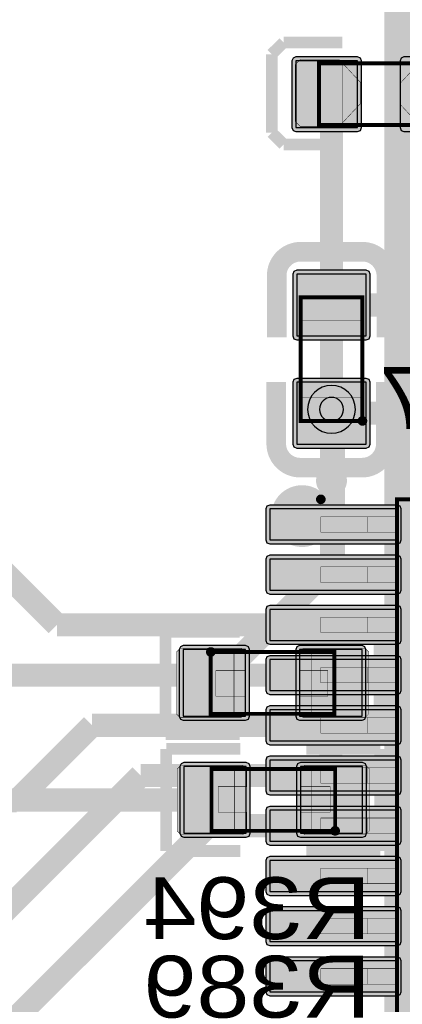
# Model space of a CAD drawing. Header units: millimetres. Extents: x -8 to 125, y -6 to 113.
# Tile 120 of 142: x 89.69 to 94.64, y 41.05 to 53.8. Entities that reach past the tile are written whole.
import ezdxf
from ezdxf.enums import TextEntityAlignment as Align

# ---------------------------------------------------------------- set-up
doc = ezdxf.new("R2010")
doc.units = ezdxf.units.MM
for name, color, linetype, true_color in [('Bottom Layer', 7, 'Continuous', 0x0000ff), ('Bottom Paste Mask Layer', 7, 'Continuous', 0x800000), ('Bottom Silkscreen Layer', 7, 'Continuous', 0x66cc33), ('Bottom Solder Mask Layer', 7, 'Continuous', 0xaa00ff), ('Component Marking Layer', 7, 'Continuous', 0x66ffcc), ('Component Shape Layer', 7, 'Continuous', 0x00cccc), ('Document Layer', 7, 'Continuous', 0xffffff), ('Hole Layer', 7, 'Continuous', 0x222222), ('Inner2', 7, 'Continuous', 0x008000), ('Multi-Layer', 7, 'Continuous', 0xc0c0c0), ('Pin Floating Layer', 7, 'Continuous', 0xff99ff), ('Pin Soldering Layer', 7, 'Continuous', 0xcc9999), ('Top Layer', 7, 'Continuous', 0xff0000), ('Top Paste Mask Layer', 7, 'Continuous', 0x808080), ('Top Silkscreen Layer', 7, 'Continuous', 0xffcc00), ('Top Solder Mask Layer', 7, 'Continuous', 0x800080)]:
    doc.layers.add(name, color=color, linetype=linetype, true_color=true_color)
doc.styles.get("Standard").update_dxf_attribs({"font": 'arial.ttf'})

msp = doc.modelspace()

# ---------------------------------------------------------------- hatches: boundary and pattern name
at = {"layer": 'Bottom Layer'}
for points in [[(93.264, 53.264), (93.264, 52.4), (94.064, 52.4), (94.064, 53.264)], [(91.808, 45.644), (91.808, 44.78), (92.614, 44.78), (92.614, 45.644)], [(93.314, 45.644), (93.314, 44.78), (94.121, 44.78), (94.121, 45.644)], [(92.623, 43.265), (92.623, 44.129), (91.816, 44.129), (91.816, 43.265)], [(94.129, 43.265), (94.129, 44.129), (93.323, 44.129), (93.323, 43.265)]]:
    msp.add_hatch(color=256, dxfattribs=at).paths.add_polyline_path(points)
at = {"layer": 'Bottom Paste Mask Layer'}
for points in [[(94.1, 52.986), (94.1, 52.71), (93.826, 52.416), (93.322, 52.416), (93.258, 52.48), (93.258, 53.216), (93.322, 53.28), (93.826, 53.28)], [(94.616, 52.975), (94.616, 52.699), (94.89, 52.405), (95.393, 52.405), (95.457, 52.469), (95.457, 53.205), (95.393, 53.269), (94.89, 53.269)], [(92.609, 44.812), (92.609, 45.04), (92.229, 45.04), (92.229, 45.37), (92.609, 45.37), (92.609, 45.612), (92.559, 45.662), (91.769, 45.662), (91.719, 45.612), (91.719, 44.812), (91.769, 44.762), (92.559, 44.762)], [(94.159, 44.762), (93.359, 44.762), (93.309, 44.812), (93.309, 45.04), (93.679, 45.04), (93.679, 45.37), (93.309, 45.37), (93.309, 45.612), (93.359, 45.662), (94.159, 45.662), (94.209, 45.612), (94.209, 44.812)], [(91.778, 44.147), (92.578, 44.147), (92.628, 44.097), (92.628, 43.869), (92.258, 43.869), (92.258, 43.539), (92.628, 43.539), (92.628, 43.297), (92.578, 43.247), (91.778, 43.247), (91.728, 43.297), (91.728, 44.097)], [(93.328, 44.097), (93.328, 43.869), (93.708, 43.869), (93.708, 43.539), (93.328, 43.539), (93.328, 43.297), (93.378, 43.247), (94.168, 43.247), (94.218, 43.297), (94.218, 44.097), (94.168, 44.147), (93.378, 44.147)]]:
    msp.add_hatch(color=256, dxfattribs=at).paths.add_polyline_path(points)
at = {"layer": 'Bottom Solder Mask Layer'}
for points in [[(93.213, 53.264), (93.213, 52.4), (93.228, 52.364), (93.264, 52.349), (94.064, 52.349), (94.1, 52.364), (94.115, 52.4), (94.115, 53.264), (94.1, 53.3), (94.064, 53.315), (93.264, 53.315), (93.228, 53.3)], [(94.613, 53.264), (94.613, 52.4), (94.628, 52.364), (94.664, 52.349), (95.464, 52.349), (95.5, 52.364), (95.515, 52.4), (95.515, 53.264), (95.5, 53.3), (95.464, 53.315), (94.664, 53.315), (94.628, 53.3)], [(91.757, 45.644), (91.757, 44.78), (91.772, 44.744), (91.808, 44.729), (92.614, 44.729), (92.65, 44.744), (92.665, 44.78), (92.665, 45.644), (92.65, 45.68), (92.614, 45.695), (91.808, 45.695), (91.772, 45.68)], [(93.264, 45.644), (93.264, 44.78), (93.278, 44.744), (93.314, 44.729), (94.121, 44.729), (94.157, 44.744), (94.172, 44.78), (94.172, 45.644), (94.157, 45.68), (94.121, 45.695), (93.314, 45.695), (93.278, 45.68)], [(92.673, 43.265), (92.673, 44.129), (92.659, 44.165), (92.623, 44.18), (91.816, 44.18), (91.78, 44.165), (91.765, 44.129), (91.765, 43.265), (91.78, 43.229), (91.816, 43.214), (92.623, 43.214), (92.659, 43.229)], [(94.18, 43.265), (94.18, 44.129), (94.165, 44.165), (94.129, 44.18), (93.323, 44.18), (93.287, 44.165), (93.272, 44.129), (93.272, 43.265), (93.287, 43.229), (93.323, 43.214), (94.129, 43.214), (94.165, 43.229)]]:
    msp.add_hatch(color=256, dxfattribs=at).paths.add_polyline_path(points)
at = {"layer": 'Component Marking Layer'}
for points in [[(94.066, 48.603, 1), (94.186, 48.603, 1)], [(93.528, 47.588, 1), (93.648, 47.588, 1)], [(92.104, 45.612, 1), (92.224, 45.612, 1)], [(93.713, 43.297, 1), (93.833, 43.297, 1)]]:
    msp.add_hatch(color=256, dxfattribs=at).paths.add_polyline_path(points)
at = {"layer": 'Pin Floating Layer'}
for points in [[(94.186, 47.363), (94.186, 47.163), (94.586, 47.163), (94.586, 47.363)], [(94.186, 46.713), (94.186, 46.513), (94.586, 46.513), (94.586, 46.713)], [(94.186, 46.063), (94.186, 45.863), (94.586, 45.863), (94.586, 46.063)], [(94.186, 45.413), (94.186, 45.213), (94.586, 45.213), (94.586, 45.413)], [(94.186, 44.763), (94.186, 44.563), (94.586, 44.563), (94.586, 44.763)], [(94.186, 44.113), (94.186, 43.913), (94.586, 43.913), (94.586, 44.113)], [(94.186, 43.463), (94.186, 43.263), (94.586, 43.263), (94.586, 43.463)], [(94.186, 42.813), (94.186, 42.613), (94.586, 42.613), (94.586, 42.813)], [(94.186, 42.163), (94.186, 41.963), (94.586, 41.963), (94.586, 42.163)], [(94.186, 41.513), (94.186, 41.313), (94.586, 41.313), (94.586, 41.513)]]:
    msp.add_hatch(color=256, dxfattribs=at).paths.add_polyline_path(points)
at = {"layer": 'Pin Soldering Layer'}
for points in [[(93.564, 52.432), (93.864, 52.432), (93.864, 53.232), (93.564, 53.232)], [(94.126, 50.203), (93.326, 50.203), (93.326, 49.903), (94.126, 49.903)], [(94.126, 48.603), (93.326, 48.603), (93.326, 48.903), (94.126, 48.903)], [(94.188, 47.363), (94.188, 47.163), (93.588, 47.163), (93.588, 47.363)], [(94.188, 46.713), (94.188, 46.513), (93.588, 46.513), (93.588, 46.713)], [(94.188, 46.063), (94.188, 45.863), (93.588, 45.863), (93.588, 46.063)], [(92.164, 45.612), (92.164, 44.812), (92.464, 44.812), (92.464, 45.612)], [(93.764, 45.612), (93.764, 44.812), (93.464, 44.812), (93.464, 45.612)], [(94.188, 45.413), (94.188, 45.213), (93.588, 45.213), (93.588, 45.413)], [(94.188, 44.763), (94.188, 44.563), (93.588, 44.563), (93.588, 44.763)], [(92.173, 43.297), (92.173, 44.097), (92.473, 44.097), (92.473, 43.297)], [(93.773, 43.297), (93.773, 44.097), (93.473, 44.097), (93.473, 43.297)], [(94.188, 44.113), (94.188, 43.913), (93.588, 43.913), (93.588, 44.113)], [(94.188, 43.463), (94.188, 43.263), (93.588, 43.263), (93.588, 43.463)], [(94.188, 42.813), (94.188, 42.613), (93.588, 42.613), (93.588, 42.813)], [(94.188, 42.163), (94.188, 41.963), (93.588, 41.963), (93.588, 42.163)], [(94.188, 41.513), (94.188, 41.313), (93.588, 41.313), (93.588, 41.513)]]:
    msp.add_hatch(color=256, dxfattribs=at).paths.add_polyline_path(points)
at = {"layer": 'Top Layer'}
for points in [[(93.276, 49.703), (94.176, 49.703), (94.176, 50.503), (93.276, 50.503)], [(93.276, 48.303), (94.176, 48.303), (94.176, 49.103), (93.276, 49.103)], [(94.577, 47.463), (92.927, 47.463), (92.927, 47.063), (94.577, 47.063)], [(94.577, 46.813), (92.927, 46.813), (92.927, 46.413), (94.577, 46.413)], [(94.577, 46.163), (92.927, 46.163), (92.927, 45.763), (94.577, 45.763)], [(94.577, 45.513), (92.927, 45.513), (92.927, 45.113), (94.577, 45.113)], [(94.577, 44.863), (92.927, 44.863), (92.927, 44.463), (94.577, 44.463)], [(94.577, 44.213), (92.927, 44.213), (92.927, 43.813), (94.577, 43.813)], [(94.577, 43.563), (92.927, 43.563), (92.927, 43.163), (94.577, 43.163)], [(94.577, 42.913), (92.927, 42.913), (92.927, 42.513), (94.577, 42.513)], [(94.577, 42.263), (92.927, 42.263), (92.927, 41.863), (94.577, 41.863)], [(94.577, 41.613), (92.927, 41.613), (92.927, 41.213), (94.577, 41.213)]]:
    msp.add_hatch(color=256, dxfattribs=at).paths.add_polyline_path(points)
at = {"layer": 'Top Paste Mask Layer'}
for points in [[(93.276, 49.703), (94.176, 49.703), (94.176, 50.503), (93.276, 50.503)], [(93.276, 48.303), (94.176, 48.303), (94.176, 49.103), (93.276, 49.103)], [(94.577, 47.463), (92.927, 47.463), (92.927, 47.063), (94.577, 47.063)], [(94.577, 46.813), (92.927, 46.813), (92.927, 46.413), (94.577, 46.413)], [(94.577, 46.163), (92.927, 46.163), (92.927, 45.763), (94.577, 45.763)], [(94.577, 45.513), (92.927, 45.513), (92.927, 45.113), (94.577, 45.113)], [(94.577, 44.863), (92.927, 44.863), (92.927, 44.463), (94.577, 44.463)], [(94.577, 44.213), (92.927, 44.213), (92.927, 43.813), (94.577, 43.813)], [(94.577, 43.563), (92.927, 43.563), (92.927, 43.163), (94.577, 43.163)], [(94.577, 42.913), (92.927, 42.913), (92.927, 42.513), (94.577, 42.513)], [(94.577, 42.263), (92.927, 42.263), (92.927, 41.863), (94.577, 41.863)], [(94.577, 41.613), (92.927, 41.613), (92.927, 41.213), (94.577, 41.213)]]:
    msp.add_hatch(color=256, dxfattribs=at).paths.add_polyline_path(points)
at = {"layer": 'Top Solder Mask Layer'}
for points in [[(93.276, 49.652), (94.176, 49.652), (94.212, 49.667), (94.227, 49.703), (94.227, 50.503), (94.212, 50.539), (94.176, 50.554), (93.276, 50.554), (93.24, 50.539), (93.225, 50.503), (93.225, 49.703), (93.24, 49.667)], [(93.276, 48.252), (94.176, 48.252), (94.212, 48.267), (94.227, 48.303), (94.227, 49.103), (94.212, 49.139), (94.176, 49.154), (93.276, 49.154), (93.24, 49.139), (93.225, 49.103), (93.225, 48.303), (93.24, 48.267)], [(94.577, 47.514), (92.927, 47.514), (92.891, 47.499), (92.876, 47.463), (92.876, 47.063), (92.891, 47.027), (92.927, 47.012), (94.577, 47.012), (94.613, 47.027), (94.627, 47.063), (94.627, 47.463), (94.613, 47.499)], [(94.577, 46.864), (92.927, 46.864), (92.891, 46.849), (92.876, 46.813), (92.876, 46.413), (92.891, 46.377), (92.927, 46.362), (94.577, 46.362), (94.613, 46.377), (94.627, 46.413), (94.627, 46.813), (94.613, 46.849)], [(94.577, 46.214), (92.927, 46.214), (92.891, 46.199), (92.876, 46.163), (92.876, 45.763), (92.891, 45.727), (92.927, 45.712), (94.577, 45.712), (94.613, 45.727), (94.627, 45.763), (94.627, 46.163), (94.613, 46.199)], [(94.577, 45.564), (92.927, 45.564), (92.891, 45.549), (92.876, 45.513), (92.876, 45.113), (92.891, 45.077), (92.927, 45.062), (94.577, 45.062), (94.613, 45.077), (94.627, 45.113), (94.627, 45.513), (94.613, 45.549)], [(94.577, 44.914), (92.927, 44.914), (92.891, 44.899), (92.876, 44.863), (92.876, 44.463), (92.891, 44.427), (92.927, 44.412), (94.577, 44.412), (94.613, 44.427), (94.627, 44.463), (94.627, 44.863), (94.613, 44.899)], [(94.577, 44.264), (92.927, 44.264), (92.891, 44.249), (92.876, 44.213), (92.876, 43.813), (92.891, 43.777), (92.927, 43.762), (94.577, 43.762), (94.613, 43.777), (94.627, 43.813), (94.627, 44.213), (94.613, 44.249)], [(94.577, 43.614), (92.927, 43.614), (92.891, 43.599), (92.876, 43.563), (92.876, 43.163), (92.891, 43.127), (92.927, 43.112), (94.577, 43.112), (94.613, 43.127), (94.627, 43.163), (94.627, 43.563), (94.613, 43.599)], [(94.577, 42.964), (92.927, 42.964), (92.891, 42.949), (92.876, 42.913), (92.876, 42.513), (92.891, 42.477), (92.927, 42.462), (94.577, 42.462), (94.613, 42.477), (94.627, 42.513), (94.627, 42.913), (94.613, 42.949)], [(94.577, 42.314), (92.927, 42.314), (92.891, 42.299), (92.876, 42.263), (92.876, 41.863), (92.891, 41.827), (92.927, 41.812), (94.577, 41.812), (94.613, 41.827), (94.627, 41.863), (94.627, 42.263), (94.613, 42.299)], [(94.577, 41.664), (92.927, 41.664), (92.891, 41.649), (92.876, 41.613), (92.876, 41.213), (92.891, 41.177), (92.927, 41.162), (94.577, 41.162), (94.613, 41.177), (94.627, 41.213), (94.627, 41.613), (94.613, 41.649)]]:
    msp.add_hatch(color=256, dxfattribs=at).paths.add_polyline_path(points)

# ---------------------------------------------------------------- linework, layer by layer
at = {"layer": 'Bottom Layer'}
for points in [[(93.264, 53.264), (93.264, 52.4), (94.064, 52.4), (94.064, 53.264)], [(91.808, 45.644), (91.808, 44.78), (92.614, 44.78), (92.614, 45.644)], [(93.314, 45.644), (93.314, 44.78), (94.121, 44.78), (94.121, 45.644)], [(92.623, 43.265), (92.623, 44.129), (91.816, 44.129), (91.816, 43.265)], [(94.129, 43.265), (94.129, 44.129), (93.323, 44.129), (93.323, 43.265)]]:
    msp.add_lwpolyline(points, close=True, dxfattribs=at)
at = {"layer": 'Bottom Layer', "const_width": 0.3}
for points in [[(93.664, 52.832), (93.726, 52.77)], [(93.726, 52.77), (93.726, 48.753)], [(93.726, 46.727), (93.726, 48.753)], [(92.211, 45.212), (93.726, 46.727)], [(93.718, 45.212), (93.718, 43.705)], [(82.712, 43.697), (92.219, 43.697)], [(93.718, 43.705), (93.726, 43.697)], [(93.726, 43.52), (93.726, 43.697)], [(93.798, 43.448), (93.726, 43.52)], [(95.576, 43.448), (93.798, 43.448)]]:
    msp.add_lwpolyline(points, dxfattribs=at)
at = {"layer": 'Bottom Paste Mask Layer', "const_width": 0.00508}
for points in [[(94.1, 52.986), (94.1, 52.71), (93.826, 52.416), (93.322, 52.416), (93.258, 52.48), (93.258, 53.216), (93.322, 53.28), (93.826, 53.28)], [(94.1, 52.986), (94.1, 52.71), (93.826, 52.416), (93.322, 52.416), (93.258, 52.48), (93.258, 53.216), (93.322, 53.28), (93.826, 53.28)], [(94.616, 52.975), (94.616, 52.699), (94.89, 52.405), (95.393, 52.405), (95.457, 52.469), (95.457, 53.205), (95.393, 53.269), (94.89, 53.269)], [(94.616, 52.975), (94.616, 52.699), (94.89, 52.405), (95.393, 52.405), (95.457, 52.469), (95.457, 53.205), (95.393, 53.269), (94.89, 53.269)], [(92.609, 44.812), (92.609, 45.04), (92.229, 45.04), (92.229, 45.37), (92.609, 45.37), (92.609, 45.612), (92.559, 45.662), (91.769, 45.662), (91.719, 45.612), (91.719, 44.812), (91.769, 44.762), (92.559, 44.762)], [(92.609, 44.812), (92.609, 45.04), (92.229, 45.04), (92.229, 45.37), (92.609, 45.37), (92.609, 45.612), (92.559, 45.662), (91.769, 45.662), (91.719, 45.612), (91.719, 44.812), (91.769, 44.762), (92.559, 44.762)], [(94.159, 44.762), (93.359, 44.762), (93.309, 44.812), (93.309, 45.04), (93.679, 45.04), (93.679, 45.37), (93.309, 45.37), (93.309, 45.612), (93.359, 45.662), (94.159, 45.662), (94.209, 45.612), (94.209, 44.812)], [(94.159, 44.762), (93.359, 44.762), (93.309, 44.812), (93.309, 45.04), (93.679, 45.04), (93.679, 45.37), (93.309, 45.37), (93.309, 45.612), (93.359, 45.662), (94.159, 45.662), (94.209, 45.612), (94.209, 44.812)], [(91.778, 44.147), (92.578, 44.147), (92.628, 44.097), (92.628, 43.869), (92.258, 43.869), (92.258, 43.539), (92.628, 43.539), (92.628, 43.297), (92.578, 43.247), (91.778, 43.247), (91.728, 43.297), (91.728, 44.097)], [(91.778, 44.147), (92.578, 44.147), (92.628, 44.097), (92.628, 43.869), (92.258, 43.869), (92.258, 43.539), (92.628, 43.539), (92.628, 43.297), (92.578, 43.247), (91.778, 43.247), (91.728, 43.297), (91.728, 44.097)], [(93.328, 44.097), (93.328, 43.869), (93.708, 43.869), (93.708, 43.539), (93.328, 43.539), (93.328, 43.297), (93.378, 43.247), (94.168, 43.247), (94.218, 43.297), (94.218, 44.097), (94.168, 44.147), (93.378, 44.147)], [(93.328, 44.097), (93.328, 43.869), (93.708, 43.869), (93.708, 43.539), (93.328, 43.539), (93.328, 43.297), (93.378, 43.247), (94.168, 43.247), (94.218, 43.297), (94.218, 44.097), (94.168, 44.147), (93.378, 44.147)]]:
    msp.add_lwpolyline(points, close=True, dxfattribs=at)
at = {"layer": 'Bottom Silkscreen Layer', "const_width": 0.152}
for points in [[(93.106, 53.502), (92.953, 53.35)], [(93.106, 53.502), (92.953, 53.35)], [(93.106, 53.502), (93.868, 53.502)], [(93.106, 53.502), (93.868, 53.502)], [(92.953, 53.35), (92.953, 52.333)], [(92.953, 53.35), (92.953, 52.333)], [(92.953, 52.333), (93.106, 52.181)], [(92.953, 52.333), (93.106, 52.181)], [(93.106, 52.181), (93.868, 52.181)], [(93.106, 52.181), (93.868, 52.181)], [(92.538, 45.873), (91.579, 45.873)], [(91.579, 45.873), (91.579, 44.551)], [(92.538, 45.873), (91.579, 45.873)], [(91.579, 45.873), (91.579, 44.551)], [(93.39, 45.873), (94.349, 45.873)], [(93.39, 45.873), (94.349, 45.873)], [(94.349, 45.873), (94.349, 44.551)], [(94.349, 45.873), (94.349, 44.551)], [(91.579, 44.551), (92.538, 44.551)], [(91.579, 44.551), (92.538, 44.551)], [(94.349, 44.551), (93.39, 44.551)], [(94.349, 44.551), (93.39, 44.551)], [(91.588, 43.036), (91.588, 44.357)], [(91.588, 44.357), (92.547, 44.357)], [(91.588, 43.036), (91.588, 44.357)], [(91.588, 44.357), (92.547, 44.357)], [(94.358, 44.357), (93.399, 44.357)], [(94.358, 44.357), (93.399, 44.357)], [(94.358, 43.036), (94.358, 44.357)], [(94.358, 43.036), (94.358, 44.357)], [(92.547, 43.036), (91.588, 43.036)], [(92.547, 43.036), (91.588, 43.036)], [(93.399, 43.036), (94.358, 43.036)], [(93.399, 43.036), (94.358, 43.036)]]:
    msp.add_lwpolyline(points, dxfattribs=at)
at = {"layer": 'Bottom Solder Mask Layer'}
for points in [[(93.213, 53.264), (93.213, 52.4), (93.228, 52.364), (93.264, 52.349), (94.064, 52.349), (94.1, 52.364), (94.115, 52.4), (94.115, 53.264), (94.1, 53.3), (94.064, 53.315), (93.264, 53.315), (93.228, 53.3)], [(94.613, 53.264), (94.613, 52.4), (94.628, 52.364), (94.664, 52.349), (95.464, 52.349), (95.5, 52.364), (95.515, 52.4), (95.515, 53.264), (95.5, 53.3), (95.464, 53.315), (94.664, 53.315), (94.628, 53.3)], [(91.757, 45.644), (91.757, 44.78), (91.772, 44.744), (91.808, 44.729), (92.614, 44.729), (92.65, 44.744), (92.665, 44.78), (92.665, 45.644), (92.65, 45.68), (92.614, 45.695), (91.808, 45.695), (91.772, 45.68)], [(93.264, 45.644), (93.264, 44.78), (93.278, 44.744), (93.314, 44.729), (94.121, 44.729), (94.157, 44.744), (94.172, 44.78), (94.172, 45.644), (94.157, 45.68), (94.121, 45.695), (93.314, 45.695), (93.278, 45.68)], [(92.673, 43.265), (92.673, 44.129), (92.659, 44.165), (92.623, 44.18), (91.816, 44.18), (91.78, 44.165), (91.765, 44.129), (91.765, 43.265), (91.78, 43.229), (91.816, 43.214), (92.623, 43.214), (92.659, 43.229)], [(94.18, 43.265), (94.18, 44.129), (94.165, 44.165), (94.129, 44.18), (93.323, 44.18), (93.287, 44.165), (93.272, 44.129), (93.272, 43.265), (93.287, 43.229), (93.323, 43.214), (94.129, 43.214), (94.165, 43.229)]]:
    msp.add_lwpolyline(points, close=True, dxfattribs=at)
at = {"layer": 'Component Marking Layer', "const_width": 0.00508}
for points in [[(94.066, 48.603, 1), (94.186, 48.603, 1)], [(93.528, 47.588, 1), (93.648, 47.588, 1)], [(92.104, 45.612, 1), (92.224, 45.612, 1)], [(93.713, 43.297, 1), (93.833, 43.297, 1)]]:
    msp.add_lwpolyline(points, format="xyb", close=True, dxfattribs=at)
at = {"layer": 'Component Shape Layer', "const_width": 0.0508}
for points in [[(93.564, 52.432), (95.164, 52.432), (95.164, 53.232), (93.564, 53.232)], [(93.564, 52.432), (95.164, 52.432), (95.164, 53.232), (93.564, 53.232)], [(94.126, 48.603), (93.326, 48.603), (93.326, 50.203), (94.126, 50.203)], [(94.126, 48.603), (93.326, 48.603), (93.326, 50.203), (94.126, 50.203)], [(98.974, 47.588), (98.974, 39.788), (94.574, 39.788), (94.574, 47.588)], [(98.974, 47.588), (98.974, 39.788), (94.574, 39.788), (94.574, 47.588)], [(92.164, 45.612), (92.164, 44.812), (93.764, 44.812), (93.764, 45.612)], [(92.164, 45.612), (92.164, 44.812), (93.764, 44.812), (93.764, 45.612)], [(93.773, 43.297), (93.773, 44.097), (92.173, 44.097), (92.173, 43.297)], [(93.773, 43.297), (93.773, 44.097), (92.173, 44.097), (92.173, 43.297)]]:
    msp.add_lwpolyline(points, close=True, dxfattribs=at)
at = {"layer": 'Document Layer', "const_width": 0.4}
msp.add_lwpolyline([(93.145, 47.371, 1), (93.545, 47.371, 1)], format="xyb", close=True, dxfattribs=at)
msp.add_lwpolyline([(93.145, 47.371, 1), (93.545, 47.371, 1)], format="xyb", close=True, dxfattribs=at)
at = {"layer": 'Hole Layer'}
msp.add_lwpolyline([(93.571, 48.753, 1), (93.881, 48.753), (93.881, 48.753, 1), (93.571, 48.753)], format="xyb", dxfattribs=at)
at = {"layer": 'Inner2', "const_width": 1.5}
for points in [[(95.161, 68.705), (95.161, 52.91)], [(95.161, 52.91), (95.161, 32.93)]]:
    msp.add_lwpolyline(points, dxfattribs=at)
at = {"layer": 'Multi-Layer'}
msp.add_lwpolyline([(93.416, 48.753, 1), (94.036, 48.753), (94.036, 48.753, 1), (93.416, 48.753)], format="xyb", dxfattribs=at)
at = {"layer": 'Pin Floating Layer', "const_width": 0.00508}
for points in [[(94.186, 47.363), (94.186, 47.163), (94.586, 47.163), (94.586, 47.363)], [(94.186, 47.363), (94.186, 47.163), (94.586, 47.163), (94.586, 47.363)], [(94.186, 46.713), (94.186, 46.513), (94.586, 46.513), (94.586, 46.713)], [(94.186, 46.713), (94.186, 46.513), (94.586, 46.513), (94.586, 46.713)], [(94.186, 46.063), (94.186, 45.863), (94.586, 45.863), (94.586, 46.063)], [(94.186, 46.063), (94.186, 45.863), (94.586, 45.863), (94.586, 46.063)], [(94.186, 45.413), (94.186, 45.213), (94.586, 45.213), (94.586, 45.413)], [(94.186, 45.413), (94.186, 45.213), (94.586, 45.213), (94.586, 45.413)], [(94.186, 44.763), (94.186, 44.563), (94.586, 44.563), (94.586, 44.763)], [(94.186, 44.763), (94.186, 44.563), (94.586, 44.563), (94.586, 44.763)], [(94.186, 44.113), (94.186, 43.913), (94.586, 43.913), (94.586, 44.113)], [(94.186, 44.113), (94.186, 43.913), (94.586, 43.913), (94.586, 44.113)], [(94.186, 43.463), (94.186, 43.263), (94.586, 43.263), (94.586, 43.463)], [(94.186, 43.463), (94.186, 43.263), (94.586, 43.263), (94.586, 43.463)], [(94.186, 42.813), (94.186, 42.613), (94.586, 42.613), (94.586, 42.813)], [(94.186, 42.813), (94.186, 42.613), (94.586, 42.613), (94.586, 42.813)], [(94.186, 42.163), (94.186, 41.963), (94.586, 41.963), (94.586, 42.163)], [(94.186, 42.163), (94.186, 41.963), (94.586, 41.963), (94.586, 42.163)], [(94.186, 41.513), (94.186, 41.313), (94.586, 41.313), (94.586, 41.513)], [(94.186, 41.513), (94.186, 41.313), (94.586, 41.313), (94.586, 41.513)]]:
    msp.add_lwpolyline(points, close=True, dxfattribs=at)
at = {"layer": 'Pin Soldering Layer', "const_width": 0.00508}
for points in [[(93.564, 52.432), (93.864, 52.432), (93.864, 53.232), (93.564, 53.232)], [(93.564, 52.432), (93.864, 52.432), (93.864, 53.232), (93.564, 53.232)], [(94.126, 50.203), (93.326, 50.203), (93.326, 49.903), (94.126, 49.903)], [(94.126, 50.203), (93.326, 50.203), (93.326, 49.903), (94.126, 49.903)], [(94.126, 48.603), (93.326, 48.603), (93.326, 48.903), (94.126, 48.903)], [(94.126, 48.603), (93.326, 48.603), (93.326, 48.903), (94.126, 48.903)], [(94.188, 47.363), (94.188, 47.163), (93.588, 47.163), (93.588, 47.363)], [(94.188, 47.363), (94.188, 47.163), (93.588, 47.163), (93.588, 47.363)], [(94.188, 46.713), (94.188, 46.513), (93.588, 46.513), (93.588, 46.713)], [(94.188, 46.713), (94.188, 46.513), (93.588, 46.513), (93.588, 46.713)], [(94.188, 46.063), (94.188, 45.863), (93.588, 45.863), (93.588, 46.063)], [(94.188, 46.063), (94.188, 45.863), (93.588, 45.863), (93.588, 46.063)], [(92.164, 45.612), (92.164, 44.812), (92.464, 44.812), (92.464, 45.612)], [(92.164, 45.612), (92.164, 44.812), (92.464, 44.812), (92.464, 45.612)], [(93.764, 45.612), (93.764, 44.812), (93.464, 44.812), (93.464, 45.612)], [(93.764, 45.612), (93.764, 44.812), (93.464, 44.812), (93.464, 45.612)], [(94.188, 45.413), (94.188, 45.213), (93.588, 45.213), (93.588, 45.413)], [(94.188, 45.413), (94.188, 45.213), (93.588, 45.213), (93.588, 45.413)], [(94.188, 44.763), (94.188, 44.563), (93.588, 44.563), (93.588, 44.763)], [(94.188, 44.763), (94.188, 44.563), (93.588, 44.563), (93.588, 44.763)], [(92.173, 43.297), (92.173, 44.097), (92.473, 44.097), (92.473, 43.297)], [(92.173, 43.297), (92.173, 44.097), (92.473, 44.097), (92.473, 43.297)], [(93.773, 43.297), (93.773, 44.097), (93.473, 44.097), (93.473, 43.297)], [(93.773, 43.297), (93.773, 44.097), (93.473, 44.097), (93.473, 43.297)], [(94.188, 44.113), (94.188, 43.913), (93.588, 43.913), (93.588, 44.113)], [(94.188, 44.113), (94.188, 43.913), (93.588, 43.913), (93.588, 44.113)], [(94.188, 43.463), (94.188, 43.263), (93.588, 43.263), (93.588, 43.463)], [(94.188, 43.463), (94.188, 43.263), (93.588, 43.263), (93.588, 43.463)], [(94.188, 42.813), (94.188, 42.613), (93.588, 42.613), (93.588, 42.813)], [(94.188, 42.813), (94.188, 42.613), (93.588, 42.613), (93.588, 42.813)], [(94.188, 42.163), (94.188, 41.963), (93.588, 41.963), (93.588, 42.163)], [(94.188, 42.163), (94.188, 41.963), (93.588, 41.963), (93.588, 42.163)], [(94.188, 41.513), (94.188, 41.313), (93.588, 41.313), (93.588, 41.513)], [(94.188, 41.513), (94.188, 41.313), (93.588, 41.313), (93.588, 41.513)]]:
    msp.add_lwpolyline(points, close=True, dxfattribs=at)
at = {"layer": 'Top Layer'}
for points in [[(93.276, 49.703), (94.176, 49.703), (94.176, 50.503), (93.276, 50.503)], [(93.276, 48.303), (94.176, 48.303), (94.176, 49.103), (93.276, 49.103)], [(94.577, 47.463), (92.927, 47.463), (92.927, 47.063), (94.577, 47.063)], [(94.577, 46.813), (92.927, 46.813), (92.927, 46.413), (94.577, 46.413)], [(94.577, 46.163), (92.927, 46.163), (92.927, 45.763), (94.577, 45.763)], [(94.577, 45.513), (92.927, 45.513), (92.927, 45.113), (94.577, 45.113)], [(94.577, 44.863), (92.927, 44.863), (92.927, 44.463), (94.577, 44.463)], [(94.577, 44.213), (92.927, 44.213), (92.927, 43.813), (94.577, 43.813)], [(94.577, 43.563), (92.927, 43.563), (92.927, 43.163), (94.577, 43.163)], [(94.577, 42.913), (92.927, 42.913), (92.927, 42.513), (94.577, 42.513)], [(94.577, 42.263), (92.927, 42.263), (92.927, 41.863), (94.577, 41.863)], [(94.577, 41.613), (92.927, 41.613), (92.927, 41.213), (94.577, 41.213)]]:
    msp.add_lwpolyline(points, close=True, dxfattribs=at)
at = {"layer": 'Top Layer', "const_width": 0.3}
for points in [[(93.726, 50.103), (96.772, 50.103)], [(93.726, 48.703), (95.478, 48.703)], [(93.726, 48.703), (93.752, 48.678)], [(93.752, 48.678), (93.752, 47.263)], [(93.752, 46.613), (93.752, 47.263)], [(89.4, 46.736), (90.173, 45.963)], [(90.173, 45.963), (93.752, 45.963)], [(93.752, 45.313), (88.992, 45.313)], [(89.654, 43.688), (90.628, 44.663)], [(90.628, 44.663), (93.752, 44.663)], [(91.257, 44.013), (89.408, 42.164)], [(93.752, 44.013), (91.257, 44.013)], [(88.892, 43.688), (89.654, 43.688)], [(92.131, 43.363), (89.408, 40.64)], [(93.752, 43.363), (92.131, 43.363)]]:
    msp.add_lwpolyline(points, dxfattribs=at)
at = {"layer": 'Top Paste Mask Layer'}
for points in [[(93.276, 49.703), (94.176, 49.703), (94.176, 50.503), (93.276, 50.503)], [(93.276, 48.303), (94.176, 48.303), (94.176, 49.103), (93.276, 49.103)], [(94.577, 47.463), (92.927, 47.463), (92.927, 47.063), (94.577, 47.063)], [(94.577, 46.813), (92.927, 46.813), (92.927, 46.413), (94.577, 46.413)], [(94.577, 46.163), (92.927, 46.163), (92.927, 45.763), (94.577, 45.763)], [(94.577, 45.513), (92.927, 45.513), (92.927, 45.113), (94.577, 45.113)], [(94.577, 44.863), (92.927, 44.863), (92.927, 44.463), (94.577, 44.463)], [(94.577, 44.213), (92.927, 44.213), (92.927, 43.813), (94.577, 43.813)], [(94.577, 43.563), (92.927, 43.563), (92.927, 43.163), (94.577, 43.163)], [(94.577, 42.913), (92.927, 42.913), (92.927, 42.513), (94.577, 42.513)], [(94.577, 42.263), (92.927, 42.263), (92.927, 41.863), (94.577, 41.863)], [(94.577, 41.613), (92.927, 41.613), (92.927, 41.213), (94.577, 41.213)]]:
    msp.add_lwpolyline(points, close=True, dxfattribs=at)
at = {"layer": 'Top Silkscreen Layer', "const_width": 0.254}
for points in [[(93.017, 50.483, -0.414239), (93.326, 50.793)], [(93.017, 50.483, -0.414239), (93.326, 50.793)], [(94.126, 50.793, -0.414214), (94.436, 50.483)], [(94.126, 50.793, -0.414214), (94.436, 50.483)], [(93.321, 47.998, -0.414214), (93.011, 48.307)], [(93.321, 47.998, -0.414214), (93.011, 48.307)], [(94.43, 48.307, -0.414239), (94.121, 47.998)], [(94.43, 48.307, -0.414239), (94.121, 47.998)]]:
    msp.add_lwpolyline(points, format="xyb", dxfattribs=at)
for points in [[(93.326, 50.793), (94.126, 50.793)], [(93.326, 50.793), (94.126, 50.793)], [(93.017, 49.683), (93.017, 50.483)], [(93.017, 49.683), (93.017, 50.483)], [(94.436, 49.683), (94.436, 50.483)], [(94.436, 49.683), (94.436, 50.483)], [(93.011, 49.107), (93.011, 48.307)], [(93.011, 49.107), (93.011, 48.307)], [(94.43, 49.107), (94.43, 48.307)], [(94.43, 49.107), (94.43, 48.307)], [(93.321, 47.998), (94.121, 47.998)], [(93.321, 47.998), (94.121, 47.998)]]:
    msp.add_lwpolyline(points, dxfattribs=at)
at = {"layer": 'Top Silkscreen Layer', "const_width": 0.2}
msp.add_lwpolyline([(93.626, 47.828, 1), (93.826, 47.828, 1)], format="xyb", close=True, dxfattribs=at)
msp.add_lwpolyline([(93.626, 47.828, 1), (93.826, 47.828, 1)], format="xyb", close=True, dxfattribs=at)
at = {"layer": 'Top Solder Mask Layer'}
for points in [[(93.276, 49.652), (94.176, 49.652), (94.212, 49.667), (94.227, 49.703), (94.227, 50.503), (94.212, 50.539), (94.176, 50.554), (93.276, 50.554), (93.24, 50.539), (93.225, 50.503), (93.225, 49.703), (93.24, 49.667)], [(93.276, 48.252), (94.176, 48.252), (94.212, 48.267), (94.227, 48.303), (94.227, 49.103), (94.212, 49.139), (94.176, 49.154), (93.276, 49.154), (93.24, 49.139), (93.225, 49.103), (93.225, 48.303), (93.24, 48.267)], [(94.577, 47.514), (92.927, 47.514), (92.891, 47.499), (92.876, 47.463), (92.876, 47.063), (92.891, 47.027), (92.927, 47.012), (94.577, 47.012), (94.613, 47.027), (94.627, 47.063), (94.627, 47.463), (94.613, 47.499)], [(94.577, 46.864), (92.927, 46.864), (92.891, 46.849), (92.876, 46.813), (92.876, 46.413), (92.891, 46.377), (92.927, 46.362), (94.577, 46.362), (94.613, 46.377), (94.627, 46.413), (94.627, 46.813), (94.613, 46.849)], [(94.577, 46.214), (92.927, 46.214), (92.891, 46.199), (92.876, 46.163), (92.876, 45.763), (92.891, 45.727), (92.927, 45.712), (94.577, 45.712), (94.613, 45.727), (94.627, 45.763), (94.627, 46.163), (94.613, 46.199)], [(94.577, 45.564), (92.927, 45.564), (92.891, 45.549), (92.876, 45.513), (92.876, 45.113), (92.891, 45.077), (92.927, 45.062), (94.577, 45.062), (94.613, 45.077), (94.627, 45.113), (94.627, 45.513), (94.613, 45.549)], [(94.577, 44.914), (92.927, 44.914), (92.891, 44.899), (92.876, 44.863), (92.876, 44.463), (92.891, 44.427), (92.927, 44.412), (94.577, 44.412), (94.613, 44.427), (94.627, 44.463), (94.627, 44.863), (94.613, 44.899)], [(94.577, 44.264), (92.927, 44.264), (92.891, 44.249), (92.876, 44.213), (92.876, 43.813), (92.891, 43.777), (92.927, 43.762), (94.577, 43.762), (94.613, 43.777), (94.627, 43.813), (94.627, 44.213), (94.613, 44.249)], [(94.577, 43.614), (92.927, 43.614), (92.891, 43.599), (92.876, 43.563), (92.876, 43.163), (92.891, 43.127), (92.927, 43.112), (94.577, 43.112), (94.613, 43.127), (94.627, 43.163), (94.627, 43.563), (94.613, 43.599)], [(94.577, 42.964), (92.927, 42.964), (92.891, 42.949), (92.876, 42.913), (92.876, 42.513), (92.891, 42.477), (92.927, 42.462), (94.577, 42.462), (94.613, 42.477), (94.627, 42.513), (94.627, 42.913), (94.613, 42.949)], [(94.577, 42.314), (92.927, 42.314), (92.891, 42.299), (92.876, 42.263), (92.876, 41.863), (92.891, 41.827), (92.927, 41.812), (94.577, 41.812), (94.613, 41.827), (94.627, 41.863), (94.627, 42.263), (94.613, 42.299)], [(94.577, 41.664), (92.927, 41.664), (92.891, 41.649), (92.876, 41.613), (92.876, 41.213), (92.891, 41.177), (92.927, 41.162), (94.577, 41.162), (94.613, 41.177), (94.627, 41.213), (94.627, 41.613), (94.613, 41.649)]]:
    msp.add_lwpolyline(points, close=True, dxfattribs=at)

# ---------------------------------------------------------------- texts
at = {"layer": 'Bottom Silkscreen Layer', "text_generation_flag": 2, "width": 1.1}
for s, p in [('C137', (97.282, 48.26)), ('R394', (94.234, 41.656)), ('R389', (94.234, 40.64))]:
    msp.add_text(s, height=0.8001, dxfattribs=at).set_placement(p, align=Align.BOTTOM_LEFT)

doc.saveas('drawing.dxf')
